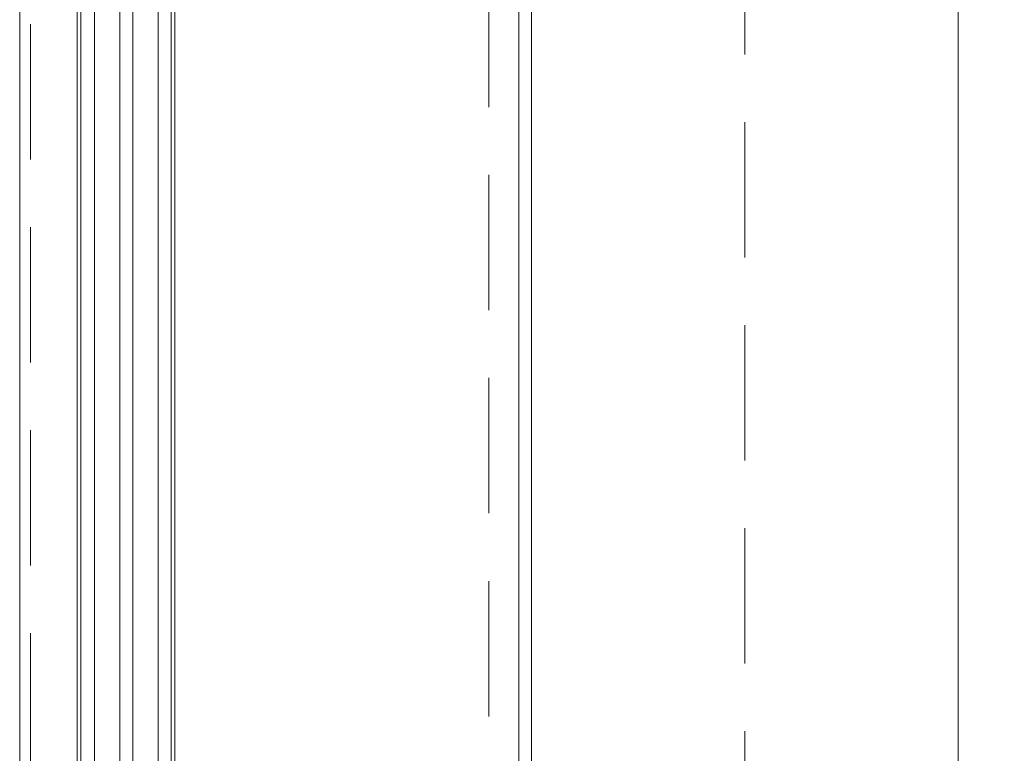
# Model space of a CAD drawing. Header units: millimetres. Extents: x 213386 to 506888, y 183055 to 450952.
# Tile 100 of 256: x 373037 to 373498, y 296877 to 297221. Entities that reach past the tile are written whole.
import ezdxf

# ---------------------------------------------------------------- set-up
doc = ezdxf.new("R2010")
doc.units = ezdxf.units.MM
doc.linetypes.add('CK_Čerchovaná 50', pattern=[6, 3, -1.5, 0, -1.5])
doc.linetypes.add('ČÁRKOVANÁ', pattern=[19.05, 12.7, -6.35])
for name, color, linetype, lineweight in [('FASÁDA DETAILNÍ', 255, 'Continuous', 0), ('KOTY', 255, 'Continuous', 0), ('NOVA', 255, 'Continuous', 0), ('TENKA', 255, 'Continuous', 0)]:
    doc.layers.add(name, color=color, linetype=linetype, lineweight=lineweight)
doc.layers.get('KOTY').off()

# ---------------------------------------------------------------- blocks, each defined once
blk = doc.blocks.new('NOVÁ PODLAHA')
at = {"layer": 'NOVA'}
blk.add_lwpolyline([(25700, 16457.5), (25700, 0), (0, 0), (0, 15942.5)], dxfattribs=at)

msp = doc.modelspace()

# ---------------------------------------------------------------- linework, layer by layer
at = {"layer": 'FASÁDA DETAILNÍ'}
for p, q in [((373063.64, 288952.65), (373063.64, 307967.15)), ((373063.64, 293752.65), (373063.64, 307967.15)), ((373063.64, 284292.15), (373063.64, 307967.15)), ((373071.64, 307967.15), (373071.64, 288952.65)), ((373071.64, 307967.15), (373071.64, 293752.65)), ((373071.64, 307967.15), (373071.64, 292519.03)), ((373071.64, 307967.15), (373071.64, 287719.03)), ((373083.64, 288952.65), (373083.64, 307967.15)), ((373083.64, 293752.65), (373083.64, 307967.15)), ((373083.64, 292519.03), (373083.64, 307967.15)), ((373083.64, 287719.03), (373083.64, 307967.15)), ((373089.64, 307967.15), (373089.64, 288952.65)), ((373089.64, 307967.15), (373089.64, 293752.65)), ((373089.64, 307967.15), (373089.64, 292519.03)), ((373089.64, 307967.15), (373089.64, 287719.03)), ((373101.64, 288952.65), (373101.64, 307967.15)), ((373101.64, 293752.65), (373101.64, 307967.15)), ((373101.64, 292519.03), (373101.64, 307967.15)), ((373101.64, 287719.03), (373101.64, 307967.15)), ((373107.64, 307967.15), (373107.64, 288952.65)), ((373107.64, 307967.15), (373107.64, 293752.65)), ((373063.64, 296377.65), (373063.64, 298286.65)), ((373270.64, 298275.65), (373270.64, 296388.65))]:
    msp.add_line(p, q, dxfattribs=at)
for points in [[(399616.64, 284292.15), (373036.64, 284292.15), (373036.64, 307972.15), (399616.64, 307972.15)], [(399376.64, 284532.15), (373276.64, 284532.15), (373276.64, 307732.15), (399376.64, 307732.15)], [(399176.64, 284732.15), (373476.64, 284732.15), (373476.64, 307532.15), (399176.64, 307532.15)], [(373065.38, 296931.34), (373065.38, 297319.03), (373109.38, 297319.03), (373109.38, 296931.34), (373109.38, 296850.37), (373065.38, 296850.37)]]:
    msp.add_lwpolyline(points, close=True, dxfattribs=at)
at = {"layer": 'FASÁDA DETAILNÍ', "linetype": 'ČÁRKOVANÁ', "ltscale": 5}
msp.add_lwpolyline([(399611.64, 284297.15), (373041.64, 284297.15), (373041.64, 307967.15), (399611.64, 307967.15)], close=True, dxfattribs=at)
at = {"layer": 'FASÁDA DETAILNÍ', "color": 7, "linetype": 'ČÁRKOVANÁ', "ltscale": 5}
for points in [[(399396.64, 284512.15), (373256.64, 284512.15), (373256.64, 307752.15), (399396.64, 307752.15)], [(399276.64, 284632.15), (373376.64, 284632.15), (373376.64, 307632.15), (399276.64, 307632.15)]]:
    msp.add_lwpolyline(points, close=True, dxfattribs=at)
at = {"layer": 'TENKA', "linetype": 'CK_Čerchovaná 50', "ltscale": 50}
msp.add_line((373476.64, 284532.15), (373476.64, 307732.15), dxfattribs=at)
at = {"layer": 'TENKA', "ltscale": 20}
msp.add_lwpolyline([(373476.64, 296369.65), (373476.64, 300694.65)], dxfattribs=at)

# ---------------------------------------------------------------- block references
at = {"layer": 'KOTY'}
msp.add_blockref('NOVÁ PODLAHA', (373476.64, 284732.15), dxfattribs=at)

doc.saveas('drawing.dxf')
